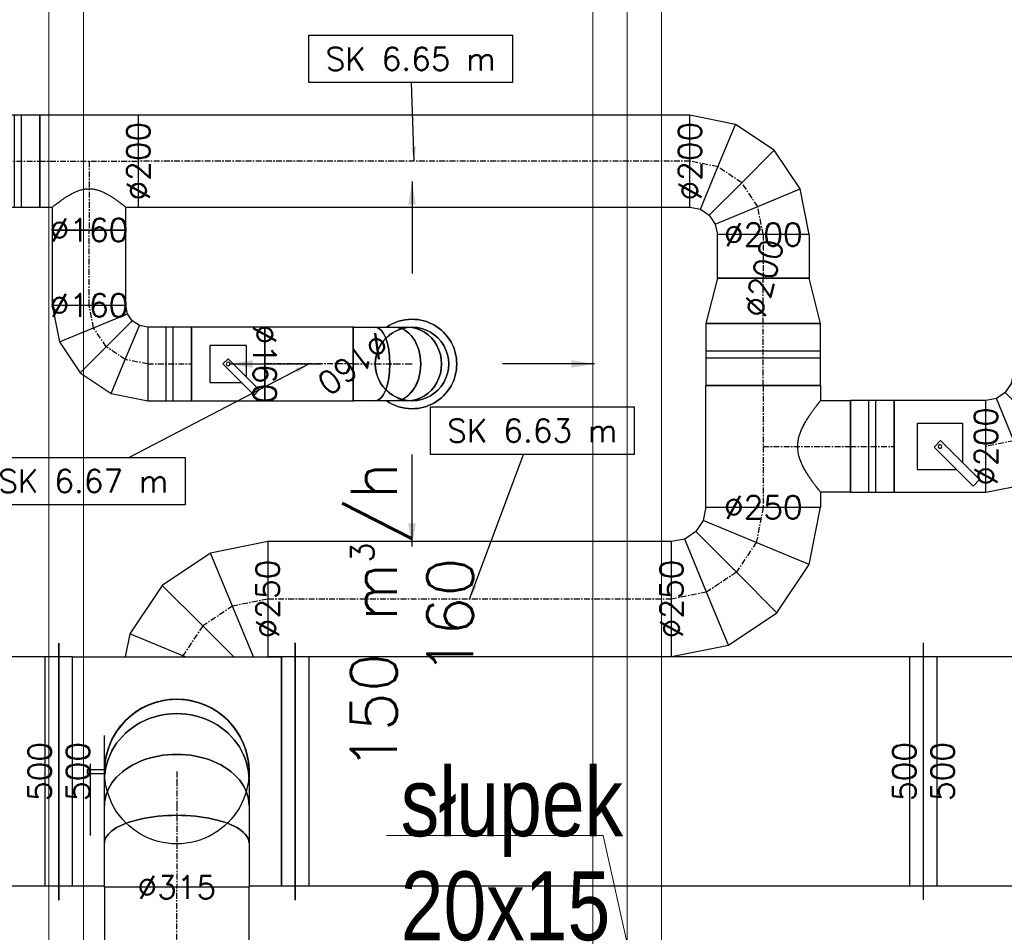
# Model space of a CAD drawing. Header units: millimetres. Extents: x -573548 to 674770, y -246895 to -89040.
# Tile 192 of 199: x 97838 to 99984, y -171123 to -169135. Entities that reach past the tile are written whole.
import ezdxf

# ---------------------------------------------------------------- set-up
doc = ezdxf.new("R2010")
doc.units = ezdxf.units.MM
doc.linetypes.add('Oś', pattern=[22.225, 12.7, -3.175, 3.175, -3.175])
for name, color, linetype, lineweight in [('A.05 RZUT PODDASZA_is$0$opisy inne_Nr_pióra__1', 8, 'Continuous', 9), ('A.05 RZUT PODDASZA_is$0$OSIE_Nr_pióra__1', 8, 'Continuous', 9), ('A.05 RZUT PODDASZA_is$0$wiezba_Nr_pióra__2', 8, 'Continuous', 9), ('FLUID-WYRZUTOWY', 7, 'Continuous', 30)]:
    doc.layers.add(name, color=color, linetype=linetype, lineweight=lineweight)
for name, color, linetype in [('FLUID-N2', 7, 'Continuous'), ('FLUID-N2-100-ARRGR', 7, 'Continuous'), ('FLUID-N2-50-DIM', 7, 'Continuous'), ('FLUID-N2-50-INF', 7, 'Continuous'), ('FLUID-N2-SYM', 7, 'Continuous'), ('FLUID-WYRZUTOWY-50-DIM', 7, 'Continuous'), ('FLUID-WYRZUTOWY-SYM', 7, 'Continuous')]:
    doc.layers.add(name, color=color, linetype=linetype)
doc.styles.add('A.05 RZUT PODDASZA_is$0$STYL_AUTOMATYCZNY_6', font='Arial.ttf', dxfattribs={"width": 0.7})
doc.styles.add('FDBES', font='simplex.shx')
doc.dimstyles.new('FDBES', dxfattribs={"dimscale": 50, "dimtxt": 4, "dimasz": 2.5, "dimexe": 0.8, "dimexo": 2, "dimgap": 1, "dimtad": 1, "dimdsep": 46, "dimtxsty": 'FDBES', "dimcen": 2.5, "dimclrd": 4, "dimclre": 5, "dimadec": 0, "dimazin": 0, "dimtfac": 1, "dimtmove": 0, "dimatfit": 3, "dimfxl": 1, "dimarcsym": 0})

# ---------------------------------------------------------------- blocks, each defined once
blk = doc.blocks.new('A.05 RZUT PODDASZA_is')
at = {"layer": 'A.05 RZUT PODDASZA_is$0$opisy inne_Nr_pióra__1'}
blk.add_lwpolyline([(99132.4, -96237.9), (99060.4, -95911.9), (98587.8, -95911.9)], dxfattribs=at)
at = {"layer": 'A.05 RZUT PODDASZA_is$0$OSIE_Nr_pióra__1'}
for p, q in [((97852.3, -93185.2), (97852.3, -105475.2)), ((99112.4, -93185.2), (99112.4, -105475.2))]:
    blk.add_line(p, q, dxfattribs=at)
at = {"layer": 'A.05 RZUT PODDASZA_is$0$wiezba_Nr_pióra__2'}
for p, q in [((97927.3, -93185.2), (97927.3, -105475.2)), ((99037.4, -93185.2), (99037.4, -105475.2)), ((99187.4, -93185.2), (99187.4, -105475.2))]:
    blk.add_line(p, q, dxfattribs=at)
at = {"layer": 'A.05 RZUT PODDASZA_is$0$opisy inne_Nr_pióra__1', "insert": (98618.9, -95763.7), "char_height": 150, "attachment_point": 1, "line_spacing_factor": 0.906268, "style": 'A.05 RZUT PODDASZA_is$0$STYL_AUTOMATYCZNY_6'}
blk.add_mtext('\\A1;{\\pql;\\fArial|b0|i0|c238|p0;\\W0.800000;słupek\\P\\pql;\\fArial|b0|i0|c238|p0;\\W0.800000;20x15}', dxfattribs=at)
blk = doc.blocks.new('*U35992')
at = {"color": 0, "linetype": 'ByBlock', "lineweight": -2, "extrusion": (0, 0, -1)}
for major_axis, end_param in [((-97.5, 0), 3.141593), ((97.5, 0), 0.608483), ((-80, -55.7), 0.608495)]:
    blk.add_ellipse((0, 0), major_axis=major_axis, ratio=1, start_param=0, end_param=end_param, dxfattribs=at)
at = {"color": 0, "linetype": 'ByBlock', "lineweight": -2}
for major_axis, start_param, end_param in [((97.5, 0), 0, 3.141593), ((80, -55.7), 0, 0.608483), ((97.5, 0), 3.141593, 3.750088)]:
    blk.add_ellipse((0, 0), major_axis=major_axis, ratio=1, start_param=start_param, end_param=end_param, dxfattribs=at)
at = {"color": 5, "linetype": 'Continuous', "lineweight": -3, "extrusion": (0, 0, -1)}
for major_axis, start_param, end_param in [((-80, 0), 0, 3.141593), ((80, 0), 0, 3.139093), ((80, 0), 3.139093, 3.141593)]:
    blk.add_ellipse((0, 0), major_axis=major_axis, ratio=1, start_param=start_param, end_param=end_param, dxfattribs=at)
at = {"color": 5, "linetype": 'Continuous', "lineweight": -2}
blk.add_ellipse((0, 0), major_axis=(-80, 0), ratio=1, start_param=0, end_param=0.0025, dxfattribs=at)
blk = doc.blocks.new('*U36025')
at = {"color": 5, "linetype": 'Continuous', "lineweight": -2}
for p, q in [((-80, 150), (80, 150)), ((-107.5, -100), (-107.5, 100)), ((107.5, 100), (107.5, -100))]:
    blk.add_line(p, q, dxfattribs=at)
at = {"color": 0, "linetype": 'ByBlock', "lineweight": -2}
for p, q in [((-80, 100), (-80, 150)), ((80, 150), (80, 100)), ((-107.5, 100), (-80, 100)), ((80, 100), (107.5, 100)), ((107.5, -100), (-107.5, -100))]:
    blk.add_line(p, q, dxfattribs=at)
at = {"color": 5, "linetype": 'Continuous', "lineweight": -3}
blk.add_open_spline([(-80, 100), (-80, 100), (-79.9, 99.9), (-79.3, 99.5), (-78.9, 99.1), (-77.8, 98.3), (-77.2, 97.8), (-75.6, 96.5), (-74.6, 95.8), (-72.5, 94.1), (-71.4, 93.3), (-68.9, 91.3), (-67.5, 90.3), (-64.6, 88.2), (-63.1, 87.1), (-59.9, 84.8), (-58.3, 83.6), (-54.8, 81.3), (-53, 80), (-49.1, 77.5), (-47.1, 76.2), (-42.8, 73.7), (-40.6, 72.4), (-36.1, 70), (-33.7, 68.8), (-28.9, 66.6), (-26.4, 65.5), (-21.4, 63.6), (-18.8, 62.8), (-13.5, 61.5), (-10.8, 60.9), (-5.5, 60.2), (-2.7, 60), (2.7, 60), (5.5, 60.2), (10.8, 60.9), (13.5, 61.5), (18.8, 62.8), (21.4, 63.6), (26.4, 65.5), (28.9, 66.6), (33.7, 68.8), (36.1, 70), (40.6, 72.4), (42.8, 73.7), (47.1, 76.2), (49.1, 77.5), (53, 80), (54.8, 81.3), (58.3, 83.6), (59.9, 84.8), (63.1, 87.1), (64.6, 88.2), (67.5, 90.3), (68.9, 91.3), (71.4, 93.3), (72.5, 94.1), (74.6, 95.8), (75.6, 96.5), (77.2, 97.8), (77.8, 98.3), (78.9, 99.1), (79.3, 99.5), (79.9, 99.9), (80, 100), (80, 100)], degree=3, knots=[129.205964, 129.205964, 129.205964, 129.205964, 137.153774, 137.153774, 145.101584, 145.101584, 153.049394, 153.049394, 160.997204, 160.997204, 168.945014, 168.945014, 176.892823, 176.892823, 184.840633, 184.840633, 192.788443, 192.788443, 200.991379, 200.991379, 209.194314, 209.194314, 217.39725, 217.39725, 225.600186, 225.600186, 233.803121, 233.803121, 242.006057, 242.006057, 250.208993, 250.208993, 258.411928, 258.411928, 266.614864, 266.614864, 274.817799, 274.817799, 283.020735, 283.020735, 291.223671, 291.223671, 299.426606, 299.426606, 307.629542, 307.629542, 315.832477, 315.832477, 324.035413, 324.035413, 331.983223, 331.983223, 339.931033, 339.931033, 347.878843, 347.878843, 355.826653, 355.826653, 363.774463, 363.774463, 371.722272, 371.722272, 379.670082, 379.670082, 387.617892, 387.617892, 387.617892, 387.617892], dxfattribs=at)
at = {"layer": 'FLUID-N2-SYM', "linetype": 'Oś', "lineweight": -3}
for p, q in [((0, 0), (0, 150)), ((0, 150), (0, 150)), ((-107.5, 0), (107.5, 0)), ((107.4, 0), (107.5, 0))]:
    blk.add_line(p, q, dxfattribs=at)
blk = doc.blocks.new('*U36026')
at = {"color": 5, "linetype": 'Continuous', "lineweight": -2}
for p, q in [((-47.5, 100), (-47.5, 0)), ((47.5, 0), (47.5, 100)), ((-47.5, 0), (-47.5, -99.8)), ((47.5, -100), (47.5, 0)), ((-47.5, -99.8), (-47.5, -99.9)), ((-47.5, -99.9), (-47.5, -100))]:
    blk.add_line(p, q, dxfattribs=at)
at = {"color": 0, "linetype": 'ByBlock', "lineweight": -2}
for p, q in [((47.5, 100), (-47.5, 100)), ((-47.5, -100), (47.5, -100))]:
    blk.add_line(p, q, dxfattribs=at)
at = {"color": 5, "linetype": 'Continuous', "lineweight": -3}
for p, q in [((-7.5, -100), (-7.5, 100)), ((7.5, -100), (7.5, 100))]:
    blk.add_line(p, q, dxfattribs=at)
at = {"layer": 'FLUID-N2-SYM', "linetype": 'Oś', "lineweight": -3}
blk.add_line((-47.5, 0), (47.5, 0), dxfattribs=at)
blk = doc.blocks.new('*U36027')
at = {"color": 5, "linetype": 'Continuous', "lineweight": -2}
for p, q in [((-601, 0), (-601, 100)), ((601, 100), (601, 0)), ((-601, -100), (-601, 0)), ((601, 0), (601, -100))]:
    blk.add_line(p, q, dxfattribs=at)
at = {"color": 0, "linetype": 'ByBlock', "lineweight": -2}
for p, q in [((-601, 100), (601, 100)), ((601, -100), (-601, -100))]:
    blk.add_line(p, q, dxfattribs=at)
at = {"layer": 'FLUID-N2-SYM', "linetype": 'Oś', "lineweight": -3}
for p, q in [((-601, 0), (601, 0)), ((-601, 0), (-600.9, 0)), ((600.9, 0), (601, 0))]:
    blk.add_line(p, q, dxfattribs=at)
blk = doc.blocks.new('*U36028')
at = {"color": 0, "linetype": 'ByBlock', "lineweight": -2}
for p, q in [((24.4, 88.2), (-43.1, 43.1)), ((104, 104), (24.4, 88.2)), ((-43.1, 43.1), (-88.2, -24.4)), ((-88.2, -24.4), (-104, -104)), ((70.1, -70.1), (85.6, -59.7)), ((85.6, -59.7), (104, -56)), ((56, -104), (59.7, -85.6)), ((59.7, -85.6), (70.1, -70.1))]:
    blk.add_line(p, q, dxfattribs=at)
at = {"color": 5, "linetype": 'Continuous', "lineweight": -3}
for p, q in [((24.4, 88.2), (55, 14.3)), ((-43.1, 43.1), (13.5, -13.5)), ((55, 14.3), (85.6, -59.7)), ((13.5, -13.5), (70.1, -70.1)), ((-88.2, -24.4), (-14.3, -55)), ((-14.3, -55), (59.7, -85.6))]:
    blk.add_line(p, q, dxfattribs=at)
at = {"color": 5, "linetype": 'Continuous', "lineweight": -2}
for p, q in [((104, 104), (104, 24)), ((104, 24), (104, -56)), ((-24, -104), (-104, -104)), ((56, -104), (-24, -104))]:
    blk.add_line(p, q, dxfattribs=at)
at = {"layer": 'FLUID-N2-SYM', "linetype": 'Oś', "lineweight": -3}
for p, q in [((55, 14.3), (104, 24)), ((104, 24), (104, 24)), ((13.5, -13.5), (55, 14.3)), ((-14.3, -55), (13.5, -13.5)), ((-24, -104), (-14.3, -55))]:
    blk.add_line(p, q, dxfattribs=at)
blk = doc.blocks.new('*U36029')
at = {"color": 5, "linetype": 'Continuous', "lineweight": -2}
for p, q in [((-82, 80), (-82, 0)), ((82, 0), (82, 80)), ((-82, 0), (-82, -80)), ((82, -80), (82, 0))]:
    blk.add_line(p, q, dxfattribs=at)
at = {"color": 0, "linetype": 'ByBlock', "lineweight": -2}
for p, q in [((82, 80), (-82, 80)), ((-82, -80), (82, -80))]:
    blk.add_line(p, q, dxfattribs=at)
at = {"layer": 'FLUID-N2-SYM', "linetype": 'Oś', "lineweight": -3}
for p, q in [((-82, 0), (82, 0)), ((-82, 0), (-82, 0)), ((82, 0), (82, 0))]:
    blk.add_line(p, q, dxfattribs=at)
blk = doc.blocks.new('*U36030')
at = {"color": 5, "linetype": 'Continuous', "lineweight": -2}
for p, q in [((-80, 80), (-80, 0)), ((80, 0), (80, 80)), ((-80, 0), (-80, -80)), ((80, -80), (80, 0))]:
    blk.add_line(p, q, dxfattribs=at)
at = {"color": 0, "linetype": 'ByBlock', "lineweight": -2}
for p, q in [((80, 80), (-80, 80)), ((40, 40), (-40, 40)), ((-40, 40), (-40, -40)), ((40, -28.7), (40, 40)), ((-11.3, 0), (0, 11.3)), ((56.6, -67.9), (-11.3, 0)), ((0, 11.3), (67.9, -56.6)), ((-40, -40), (28.7, -40)), ((67.9, -56.6), (56.6, -67.9)), ((-80, -80), (80, -80))]:
    blk.add_line(p, q, dxfattribs=at)
for major_axis in [(4, 0), (4, 0), (-4, 0), (-4, 0)]:
    blk.add_ellipse((0, 0), major_axis=major_axis, ratio=1, start_param=0, end_param=3.141593, dxfattribs=at)
blk = doc.blocks.new('*U36031')
at = {"color": 5, "linetype": 'Continuous', "lineweight": -2}
for p, q in [((-47.5, 80), (-47.5, 0)), ((47.5, 0), (47.5, 80)), ((-47.5, 0), (-47.5, -80)), ((47.5, -80), (47.5, 0))]:
    blk.add_line(p, q, dxfattribs=at)
at = {"color": 0, "linetype": 'ByBlock', "lineweight": -2}
for p, q in [((47.5, 80), (-47.5, 80)), ((-47.5, -80), (47.5, -80))]:
    blk.add_line(p, q, dxfattribs=at)
at = {"color": 5, "linetype": 'Continuous', "lineweight": -3}
for p, q in [((-7.5, -80), (-7.5, 80)), ((7.5, -80), (7.5, 80))]:
    blk.add_line(p, q, dxfattribs=at)
at = {"layer": 'FLUID-N2-SYM', "linetype": 'Oś', "lineweight": -3}
blk.add_line((-47.5, 0), (47.5, 0), dxfattribs=at)
blk = doc.blocks.new('*U36032')
at = {"color": 5, "linetype": 'Continuous', "lineweight": -3, "extrusion": (1, -5.47382e-48, 1.83697e-16)}
for major_axis in [(0, 0, -80), (0, 0, 80)]:
    blk.add_ellipse((0, 0), major_axis=major_axis, ratio=1, start_param=0, end_param=3.141593, dxfattribs=at)
at = {"color": 5, "linetype": 'Continuous', "lineweight": -2, "extrusion": (-1, 5.47382e-48, -1.83697e-16)}
blk.add_ellipse((0, 0), major_axis=(0, 0, 80), ratio=1, start_param=0, end_param=3.141593, dxfattribs=at)
blk = doc.blocks.new('*U36033')
at = {"color": 0, "linetype": 'ByBlock', "lineweight": -2}
for p, q in [((0, 24, 80), (0, 14.3, 80)), ((0, 14.3, -80), (0, 24, -80)), ((0, 14.3, 80), (0, -13.5, 80)), ((0, -13.5, -80), (0, 14.3, -80)), ((0, -13.5, 80), (0, -55, 80)), ((0, -55, -80), (0, -13.5, -80)), ((0, -55, 80), (0, -104, 80)), ((0, -104, -80), (0, -55, -80))]:
    blk.add_line(p, q, dxfattribs=at)
at = {"color": 5, "linetype": 'Continuous', "lineweight": -2}
for p, q in [((0, -104), (0, -104, -80)), ((0, -104, 80), (0, -104))]:
    blk.add_line(p, q, dxfattribs=at)
at = {"color": 5, "linetype": 'Continuous', "lineweight": -2, "extrusion": (-1, 1.11022e-16, -1.83697e-16)}
blk.add_ellipse((0, 24), major_axis=(0, 0, 80), ratio=1, start_param=0, end_param=3.141593, dxfattribs=at)
at = {"color": 5, "linetype": 'Continuous', "lineweight": -3, "extrusion": (-1, -1.83697e-16, -1.83697e-16)}
for centre, major_axis, ratio, start_param, end_param in [((0, 14.3), (0, 0, 80), 0.92388, 0, 3.141593), ((0, -13.5), (0, 0, 80), 0.707107, 0, 1.570796), ((0, -13.5), (0, 0, -80), 0.707107, 4.712389, 6.283185), ((0, -55), (0, 0, 80), 0.382683, 0, 1.570796), ((0, -55), (0, 0, -80), 0.382683, 4.712389, 6.283185)]:
    blk.add_ellipse(centre, major_axis=major_axis, ratio=ratio, start_param=start_param, end_param=end_param, dxfattribs=at)
at = {"color": 5, "linetype": 'Continuous', "lineweight": -3, "extrusion": (1, 1.83697e-16, 1.83697e-16)}
for centre, major_axis, ratio, start_param, end_param in [((0, 14.3), (0, 0, -80), 0.92388, 0, 3.141593), ((0, -13.5), (0, 0, -80), 0.707107, 0, 1.570796), ((0, -13.5), (0, 0, -80), 0.707107, 1.570796, 3.141593), ((0, -55), (0, 0, 80), 0.382683, 4.712389, 6.283185), ((0, -55), (0, 0, -80), 0.382683, 0, 1.570796)]:
    blk.add_ellipse(centre, major_axis=major_axis, ratio=ratio, start_param=start_param, end_param=end_param, dxfattribs=at)
at = {"layer": 'FLUID-N2-SYM', "linetype": 'Oś', "lineweight": -3}
for p, q in [((0, 14.3), (0, 24)), ((0, -13.5), (0, 14.3)), ((0, -55), (0, -13.5)), ((0, -104), (0, -55)), ((0, -104), (0, -103.8))]:
    blk.add_line(p, q, dxfattribs=at)
blk = doc.blocks.new('*U36034')
at = {"color": 5, "linetype": 'Continuous', "lineweight": -2}
for p, q in [((-96.5, 0, -80), (-96.5, 0, 80)), ((96.5, 0, 80), (96.5, 0, -80))]:
    blk.add_line(p, q, dxfattribs=at)
at = {"color": 0, "linetype": 'ByBlock', "lineweight": -2}
for p, q in [((96.5, 0, -80), (-96.5, 0, -80)), ((-96.5, 0, 80), (96.5, 0, 80))]:
    blk.add_line(p, q, dxfattribs=at)
at = {"layer": 'FLUID-N2-SYM', "linetype": 'Oś', "lineweight": -3}
for q in [(96.5, 0), (-96.3, 0)]:
    blk.add_line((-96.5, 0), q, dxfattribs=at)
blk = doc.blocks.new('*U36069')
at = {"color": 0, "linetype": 'ByBlock', "lineweight": -2}
for p, q in [((30.5, 110.2), (130, 130)), ((-53.8, 53.8), (30.5, 110.2)), ((-110.2, -30.5), (-53.8, 53.8)), ((-130, -130), (-110.2, -30.5)), ((107, -74.6), (87.6, -87.6)), ((130, -70), (107, -74.6)), ((74.6, -107), (70, -130)), ((87.6, -87.6), (74.6, -107))]:
    blk.add_line(p, q, dxfattribs=at)
at = {"color": 5, "linetype": 'Continuous', "lineweight": -2}
for p, q in [((130, 30), (130, 130)), ((130, -70), (130, 30)), ((-130, -130), (-30, -130)), ((-30, -130), (70, -130))]:
    blk.add_line(p, q, dxfattribs=at)
at = {"color": 5, "linetype": 'Continuous', "lineweight": -3}
for p, q in [((68.8, 17.8), (30.5, 110.2)), ((16.9, -16.9), (-53.8, 53.8)), ((107, -74.6), (68.8, 17.8)), ((87.6, -87.6), (16.9, -16.9)), ((-17.8, -68.8), (-110.2, -30.5)), ((74.6, -107), (-17.8, -68.8))]:
    blk.add_line(p, q, dxfattribs=at)
at = {"layer": 'FLUID-N2-SYM', "linetype": 'Oś', "lineweight": -3}
for p, q in [((68.8, 17.8), (130, 30)), ((129.9, 30), (130, 30)), ((16.9, -16.9), (68.8, 17.8)), ((-17.8, -68.8), (16.9, -16.9)), ((-30, -130), (-17.8, -68.8))]:
    blk.add_line(p, q, dxfattribs=at)
blk = doc.blocks.new('*U36673')
at = {"color": 5, "linetype": 'Continuous', "lineweight": -2}
for p, q in [((100, 190), (-100, 190)), ((-132.5, 125), (-132.5, -125)), ((132.5, -125), (132.5, 125))]:
    blk.add_line(p, q, dxfattribs=at)
at = {"color": 0, "linetype": 'ByBlock', "lineweight": -2}
for p, q in [((-100, 125), (-100, 190)), ((100, 190), (100, 125)), ((-132.5, 125), (-100, 125)), ((100, 125), (132.5, 125)), ((132.5, -125), (-132.5, -125))]:
    blk.add_line(p, q, dxfattribs=at)
at = {"color": 5, "linetype": 'Continuous', "lineweight": -3}
for points, knots in [([(0, 75), (-3.4, 75), (-6.8, 75.2), (-13.6, 76.1), (-16.9, 76.8), (-23.5, 78.5), (-26.7, 79.6), (-33, 81.9), (-36.1, 83.2), (-42.1, 86), (-45.1, 87.5), (-50.8, 90.5), (-53.5, 92.1), (-58.8, 95.3), (-61.4, 96.9), (-66.2, 100), (-68.5, 101.6), (-72.8, 104.5), (-74.9, 106), (-78.9, 108.8), (-80.8, 110.2), (-84.4, 112.9), (-86.1, 114.2), (-89.2, 116.6), (-90.7, 117.7), (-93.3, 119.7), (-94.5, 120.6), (-96.5, 122.2), (-97.3, 122.9), (-98.7, 123.9), (-99.2, 124.3), (-99.8, 124.9), (-100, 125), (-100, 125)], [0, 0, 0, 0, 10.25367, 10.25367, 20.507339, 20.507339, 30.761009, 30.761009, 41.014678, 41.014678, 51.268348, 51.268348, 61.522017, 61.522017, 71.775687, 71.775687, 82.029356, 82.029356, 91.964118, 91.964118, 101.898881, 101.898881, 111.833643, 111.833643, 121.768406, 121.768406, 131.703168, 131.703168, 141.63793, 141.63793, 151.572693, 151.572693, 161.507455, 161.507455, 161.507455, 161.507455]), ([(100, 125), (100, 125), (99.8, 124.9), (99.2, 124.3), (98.7, 123.9), (97.3, 122.9), (96.5, 122.2), (94.5, 120.6), (93.3, 119.7), (90.7, 117.7), (89.2, 116.6), (86.1, 114.2), (84.4, 112.9), (80.8, 110.2), (78.9, 108.8), (74.9, 106), (72.8, 104.5), (68.5, 101.6), (66.2, 100), (61.4, 96.9), (58.8, 95.3), (53.5, 92.1), (50.8, 90.5), (45.1, 87.5), (42.1, 86), (36.1, 83.2), (33, 81.9), (26.7, 79.6), (23.5, 78.5), (16.9, 76.8), (13.6, 76.1), (6.8, 75.2), (3.4, 75), (0, 75)], [484.522365, 484.522365, 484.522365, 484.522365, 494.457128, 494.457128, 504.39189, 504.39189, 514.326652, 514.326652, 524.261415, 524.261415, 534.196177, 534.196177, 544.130939, 544.130939, 554.065702, 554.065702, 564.000464, 564.000464, 574.254134, 574.254134, 584.507803, 584.507803, 594.761473, 594.761473, 605.015142, 605.015142, 615.268812, 615.268812, 625.522481, 625.522481, 635.776151, 635.776151, 646.02982, 646.02982, 646.02982, 646.02982])]:
    blk.add_open_spline(points, degree=3, knots=knots, dxfattribs=at)
at = {"layer": 'FLUID-N2-SYM', "linetype": 'Oś', "lineweight": -3}
for p, q in [((0, 0), (0, 190)), ((-132.5, 0), (132.5, 0))]:
    blk.add_line(p, q, dxfattribs=at)
blk = doc.blocks.new('*U36071')
at = {"color": 5, "linetype": 'Continuous', "lineweight": -2}
for p, q in [((-100, 100), (-100, 0)), ((100, 0), (100, 100)), ((-100, 0), (-100, -100)), ((100, -100), (100, 0))]:
    blk.add_line(p, q, dxfattribs=at)
at = {"color": 0, "linetype": 'ByBlock', "lineweight": -2}
for p, q in [((100, 100), (-100, 100)), ((50, 50), (-50, 50)), ((-50, 50), (-50, -50)), ((50, -35.9), (50, 50)), ((-12.7, -1.4), (1.4, 12.7)), ((1.4, 12.7), (86.3, -72.1)), ((72.1, -86.3), (-12.7, -1.4)), ((-50, -50), (35.9, -50)), ((86.3, -72.1), (72.1, -86.3)), ((-100, -100), (100, -100))]:
    blk.add_line(p, q, dxfattribs=at)
for major_axis in [(4, 0), (4, 0), (-4, 0), (-4, 0)]:
    blk.add_ellipse((0, 0), major_axis=major_axis, ratio=1, start_param=0, end_param=3.141593, dxfattribs=at)
blk = doc.blocks.new('*U36072')
at = {"color": 5, "linetype": 'Continuous', "lineweight": -2}
for p, q in [((-47.5, 100), (-47.5, 0)), ((47.5, 0), (47.5, 100)), ((-47.5, 0), (-47.5, -100)), ((47.5, -100), (47.5, 0))]:
    blk.add_line(p, q, dxfattribs=at)
at = {"color": 0, "linetype": 'ByBlock', "lineweight": -2}
for p, q in [((47.5, 100), (-47.5, 100)), ((-47.5, -100), (47.5, -100))]:
    blk.add_line(p, q, dxfattribs=at)
at = {"color": 5, "linetype": 'Continuous', "lineweight": -3}
for p, q in [((-7.5, -100), (-7.5, 100)), ((7.5, -100), (7.5, 100))]:
    blk.add_line(p, q, dxfattribs=at)
at = {"layer": 'FLUID-N2-SYM', "linetype": 'Oś', "lineweight": -3}
blk.add_line((-47.5, 0), (47.5, 0), dxfattribs=at)
blk = doc.blocks.new('*U36073')
at = {"color": 0, "linetype": 'ByBlock', "lineweight": -2}
for p, q in [((130, 130), (30.5, 110.2)), ((30.5, 110.2), (-53.8, 53.8)), ((-53.8, 53.8), (-110.2, -30.5)), ((-110.2, -30.5), (-130, -130)), ((87.6, -87.6), (107, -74.6)), ((107, -74.6), (130, -70)), ((70, -130), (74.6, -107)), ((74.6, -107), (87.6, -87.6))]:
    blk.add_line(p, q, dxfattribs=at)
at = {"color": 5, "linetype": 'Continuous', "lineweight": -2}
for p, q in [((130, 130), (130, 30)), ((130, 30), (130, -70)), ((-30, -130), (-130, -130)), ((70, -130), (-30, -130))]:
    blk.add_line(p, q, dxfattribs=at)
at = {"color": 5, "linetype": 'Continuous', "lineweight": -3}
for p, q in [((30.5, 110.2), (68.8, 17.8)), ((-53.8, 53.8), (16.9, -16.9)), ((68.8, 17.8), (107, -74.6)), ((16.9, -16.9), (87.6, -87.6)), ((-110.2, -30.5), (-17.8, -68.8)), ((-17.8, -68.8), (74.6, -107))]:
    blk.add_line(p, q, dxfattribs=at)
at = {"layer": 'FLUID-N2-SYM', "linetype": 'Oś', "lineweight": -3}
for p, q in [((68.8, 17.8), (130, 30)), ((16.9, -16.9), (68.8, 17.8)), ((-17.8, -68.8), (16.9, -16.9)), ((-30, -130), (-17.8, -68.8))]:
    blk.add_line(p, q, dxfattribs=at)
blk = doc.blocks.new('*U36086')
at = {"color": 5, "linetype": 'Continuous', "lineweight": -2}
for p, q in [((-49.5, 0, -125), (-49.5, 0, 125)), ((49.5, 0, 100), (49.5, 0, -100))]:
    blk.add_line(p, q, dxfattribs=at)
at = {"color": 0, "linetype": 'ByBlock', "lineweight": -2}
for p, q in [((49.5, 0, -100), (-49.5, 0, -125)), ((-49.5, 0, 125), (49.5, 0, 100))]:
    blk.add_line(p, q, dxfattribs=at)
at = {"layer": 'FLUID-N2-SYM', "linetype": 'Oś', "lineweight": -3}
blk.add_line((-49.5, 0), (49.5, 0), dxfattribs=at)
blk = doc.blocks.new('*U36087')
at = {"color": 5, "linetype": 'Continuous', "lineweight": -2}
for p, q in [((-67.5, 0, -125), (-67.5, 0, 125)), ((67.5, 0, 125), (67.5, 0, -125))]:
    blk.add_line(p, q, dxfattribs=at)
at = {"color": 0, "linetype": 'ByBlock', "lineweight": -2}
for p, q in [((67.5, 0, -125), (-67.5, 0, -125)), ((-67.5, 0, 125), (67.5, 0, 125))]:
    blk.add_line(p, q, dxfattribs=at)
at = {"color": 5, "linetype": 'Continuous', "lineweight": -3}
for p, q in [((-7.5, 0, 125), (-7.5, 0, -125)), ((7.5, 0, 125), (7.5, 0, -125))]:
    blk.add_line(p, q, dxfattribs=at)
at = {"layer": 'FLUID-N2-SYM', "linetype": 'Oś', "lineweight": -3}
blk.add_line((-67.5, 0), (67.5, 0), dxfattribs=at)
blk = doc.blocks.new('*U36088')
at = {"color": 0, "linetype": 'ByBlock', "lineweight": -2}
for p, q in [((47.5, 0, -100), (-47.5, 0, -100)), ((-47.5, 0, 100), (47.5, 0, 100))]:
    blk.add_line(p, q, dxfattribs=at)
at = {"color": 5, "linetype": 'Continuous', "lineweight": -2}
for p, q in [((47.5, 0, -100), (47.5, 0, 100)), ((-47.5, 0, 100), (-47.5, 0, -100))]:
    blk.add_line(p, q, dxfattribs=at)
at = {"layer": 'FLUID-N2-SYM', "linetype": 'Oś', "lineweight": -3}
blk.add_line((-47.5, 0), (47.5, 0), dxfattribs=at)
blk = doc.blocks.new('*U38246')
at = {"color": 0, "linetype": 'ByBlock', "lineweight": -2}
for p, q in [((162.5, 162.5), (38.1, 137.8)), ((38.1, 137.8), (-67.3, 67.3)), ((-67.3, 67.3), (-137.8, -38.1)), ((-137.8, -38.1), (-162.5, -162.5)), ((109.5, -109.5), (133.8, -93.2)), ((133.8, -93.2), (162.5, -87.5)), ((93.2, -133.8), (109.5, -109.5)), ((87.5, -162.5), (93.2, -133.8))]:
    blk.add_line(p, q, dxfattribs=at)
at = {"color": 5, "linetype": 'Continuous', "lineweight": -2}
for p, q in [((162.5, 162.5), (162.5, 37.5)), ((162.5, 37.5), (162.5, -87.5)), ((-37.5, -162.5), (-162.5, -162.5)), ((87.5, -162.5), (-37.5, -162.5))]:
    blk.add_line(p, q, dxfattribs=at)
at = {"color": 5, "linetype": 'Continuous', "lineweight": -3}
for p, q in [((38.1, 137.8), (86, 22.3)), ((-67.3, 67.3), (21.1, -21.1)), ((86, 22.3), (133.8, -93.2)), ((21.1, -21.1), (109.5, -109.5)), ((-137.8, -38.1), (-22.3, -86)), ((-22.3, -86), (93.2, -133.8))]:
    blk.add_line(p, q, dxfattribs=at)
at = {"layer": 'FLUID-N2-SYM', "linetype": 'Oś', "lineweight": -3}
for p, q in [((21.1, -21.1), (86, 22.3)), ((86, 22.3), (162.5, 37.5)), ((-22.3, -86), (21.1, -21.1)), ((-37.5, -162.5), (-22.3, -86))]:
    blk.add_line(p, q, dxfattribs=at)
blk = doc.blocks.new('*U38244')
at = {"color": 5, "linetype": 'Continuous', "lineweight": -2}
for p, q in [((-440, 0), (-440, 125)), ((440, 125), (440, 0)), ((-440, -125), (-440, 0)), ((440, 0), (440, -125))]:
    blk.add_line(p, q, dxfattribs=at)
at = {"color": 0, "linetype": 'ByBlock', "lineweight": -2}
for p, q in [((-440, 125), (440, 125)), ((440, -125), (-440, -125))]:
    blk.add_line(p, q, dxfattribs=at)
at = {"layer": 'FLUID-N2-SYM', "linetype": 'Oś', "lineweight": -3}
blk.add_line((-440, 0), (440, 0), dxfattribs=at)
blk = doc.blocks.new('*U38243')
at = {"color": 0, "linetype": 'ByBlock', "lineweight": -2}
for p, q in [((-67.3, 67.3), (38.1, 137.8)), ((38.1, 137.8), (88.5, 147.8)), ((-137.8, -38.1), (-67.3, 67.3)), ((-162.5, -162.5), (-137.8, -38.1)), ((87.8, -161), (87.5, -162.5))]:
    blk.add_line(p, q, dxfattribs=at)
at = {"color": 5, "linetype": 'Continuous', "lineweight": -3}
for p, q in [((86, 22.3), (38.1, 137.8)), ((21.1, -21.1), (-67.3, 67.3)), ((88.5, 16.3), (86, 22.3)), ((88.5, -88.5), (21.1, -21.1)), ((-22.3, -86), (-137.8, -38.1)), ((88.5, -131.8), (-22.3, -86))]:
    blk.add_line(p, q, dxfattribs=at)
at = {"color": 5, "linetype": 'Continuous', "lineweight": -2}
for p, q in [((-162.5, -162.5), (-37.5, -162.5)), ((-37.5, -162.5), (87.5, -162.5))]:
    blk.add_line(p, q, dxfattribs=at)
at = {"layer": 'FLUID-N2-SYM', "linetype": 'Oś', "lineweight": -3}
for p, q in [((21.1, -21.1), (86, 22.3)), ((86, 22.3), (88.5, 22.8)), ((-22.3, -86), (21.1, -21.1)), ((-37.5, -162.5), (-22.3, -86))]:
    blk.add_line(p, q, dxfattribs=at)
blk = doc.blocks.new('*U59667')
at = {"color": 220, "linetype": 'Continuous', "lineweight": -2}
for p, q in [((-684.5, -280), (-684.5, 280)), ((684.5, -280), (684.5, 280))]:
    blk.add_line(p, q, dxfattribs=at)
at = {"color": 0, "linetype": 'ByBlock', "lineweight": -2}
for p, q in [((-684.5, 250), (684.5, 250)), ((-684.5, -250), (684.5, -250))]:
    blk.add_line(p, q, dxfattribs=at)
at = {"color": 220, "linetype": 'Continuous', "lineweight": -3}
for p, q in [((-654.5, -250), (-654.5, 250)), ((654.5, -250), (654.5, 250))]:
    blk.add_line(p, q, dxfattribs=at)
blk = doc.blocks.new('*U52470')
at = {"color": 220, "linetype": 'Continuous', "lineweight": -2}
for p, q in [((-750, -280), (-750, 280)), ((750, -280), (750, 280))]:
    blk.add_line(p, q, dxfattribs=at)
at = {"color": 0, "linetype": 'ByBlock', "lineweight": -2}
for p, q in [((-750, 250), (750, 250)), ((-750, -250), (750, -250))]:
    blk.add_line(p, q, dxfattribs=at)
at = {"color": 220, "linetype": 'Continuous', "lineweight": -3}
for p, q in [((-720, -250), (-720, 250)), ((720, -250), (720, 250))]:
    blk.add_line(p, q, dxfattribs=at)
blk = doc.blocks.new('*U60447')
at = {"color": 220, "linetype": 'Continuous', "lineweight": -2}
for p, q in [((-257.5, 0, -250), (-257.5, 0, 250)), ((-257.5, 0, 250), (-257.5, 0, 280)), ((257.5, 0, -250), (257.5, 0, 250)), ((257.5, 0, 250), (257.5, 0, 280)), ((-257.5, 0, -280), (-257.5, 0, -250)), ((257.5, 0, -280), (257.5, 0, -250))]:
    blk.add_line(p, q, dxfattribs=at)
at = {"color": 0, "linetype": 'ByBlock', "lineweight": -2}
for p, q in [((-257.5, 0, 250), (-227.5, 0, 250)), ((-227.5, 0, 250), (-157, 0, 250)), ((158, 0, 250), (227.5, 0, 250)), ((227.5, 0, 250), (257.5, 0, 250)), ((-257.5, 0, -250), (-227.5, 0, -250)), ((227.5, 0, -250), (-227.5, 0, -250)), ((227.5, 0, -250), (257.5, 0, -250))]:
    blk.add_line(p, q, dxfattribs=at)
at = {"color": 220, "linetype": 'Continuous', "lineweight": -3}
for p, q in [((-227.5, 0, -250), (-227.5, 0, 250)), ((-227.5, 0, 250), (-227.5, 0, -250)), ((227.5, 0, 250), (227.5, 0, -250)), ((227.5, 0, 250), (227.5, 0, -250))]:
    blk.add_line(p, q, dxfattribs=at)
at = {"color": 220, "linetype": 'Continuous', "lineweight": -3, "extrusion": (-5.66554e-16, 1, -8.02452e-08)}
for major_axis, start_param, end_param in [((157.5, 0, 0.3), 0, 0.000066), ((157.5, 0, 0.3), 0.000066, 0.00209), ((157.5, 0), 0, 3.139645)]:
    blk.add_ellipse((0.5, 0, 0), major_axis=major_axis, ratio=1, start_param=start_param, end_param=end_param, dxfattribs=at)
at = {"color": 220, "linetype": 'Continuous', "lineweight": -2, "extrusion": (5.66554e-16, -1, 8.02452e-08)}
for major_axis, start_param, end_param in [((157.5, 0), 0, 0.002024), ((-157.5, 0, -0.3), 0, 0.00015), ((-157.5, 0, -0.3), 0.00015, 3.139795)]:
    blk.add_ellipse((0.5, 0, 0), major_axis=major_axis, ratio=1, start_param=start_param, end_param=end_param, dxfattribs=at)
blk = doc.blocks.new('*U59681')
at = {"color": 0, "linetype": 'ByBlock', "lineweight": -2}
for p, q in [((0, -78.8, 157.5), (0, 78.8, 157.5)), ((0, 16.8, 189), (0, -116.8, 189)), ((0, 4, 195.3), (0, 0, 195.3)), ((0, 4, 157.4), (0, 4, 195.3)), ((0, 0, 195.3), (0, -4, 195.3)), ((0, -4, 195.3), (0, -4, 157.5)), ((0, -116.8, 189), (0, -139.1, 189))]:
    blk.add_line(p, q, dxfattribs=at)
at = {"color": 220, "linetype": 'Continuous', "lineweight": -3, "extrusion": (-1, 3.01899e-47, -3.06162e-16)}
for major_axis in [(0, 0, 157.5), (0, 0, -157.5)]:
    blk.add_ellipse((0, 0), major_axis=major_axis, ratio=1, start_param=0, end_param=3.141593, dxfattribs=at)
at = {"color": 220, "linetype": 'Continuous', "lineweight": -2, "extrusion": (1, -1.35785e-28, 3.06162e-16)}
blk.add_ellipse((0, 0), major_axis=(0, 0, -157.5), ratio=1, start_param=0, end_param=3.141593, dxfattribs=at)
blk = doc.blocks.new('*U60446')
at = {"color": 0, "linetype": 'ByBlock', "lineweight": -2}
for p, q in [((-47.2, 0, -157.5), (-28.1, 0, -157.5)), ((26.6, 0, 157.5), (-28.1, 0, 157.5)), ((-28.1, 0, -157.5), (26.6, 0, -157.5)), ((108.3, 0, 157.5), (26.6, 0, 157.5)), ((26.6, 0, -157.5), (108.3, 0, -157.5)), ((204.8, 0, 157.5), (108.3, 0, 157.5)), ((108.3, 0, -157.5), (204.8, 0, -157.5)), ((-28.1, 0, 157.5), (-47.2, 0, 157.5))]:
    blk.add_line(p, q, dxfattribs=at)
at = {"color": 220, "linetype": 'Continuous', "lineweight": -2}
blk.add_line((204.8, 0, -157.5), (204.8, 0, 157.5), dxfattribs=at)
at = {"color": 220, "linetype": 'Continuous', "lineweight": -2, "extrusion": (2.44929e-16, 1, 3.06162e-16)}
blk.add_ellipse((-47.2, 0), major_axis=(0, 0, -157.5), ratio=1, start_param=0, end_param=3.141593, dxfattribs=at)
at = {"color": 220, "linetype": 'Continuous', "lineweight": -3, "extrusion": (7.4988e-32, -1, -3.06162e-16)}
for centre, ratio in [((-28.1, 0), 0.92388), ((26.6, 0), 0.707107), ((108.3, 0), 0.382683)]:
    blk.add_ellipse(centre, major_axis=(0, 0, 157.5), ratio=ratio, start_param=0, end_param=3.141593, dxfattribs=at)
at = {"color": 220, "linetype": 'Continuous', "lineweight": -3, "extrusion": (-7.4988e-32, 1, 3.06162e-16)}
for centre, ratio in [((-28.1, 0), 0.92388), ((26.6, 0), 0.707107), ((108.3, 0), 0.382683)]:
    blk.add_ellipse(centre, major_axis=(0, 0, -157.5), ratio=ratio, start_param=0, end_param=3.141593, dxfattribs=at)
at = {"layer": 'FLUID-WYRZUTOWY-SYM', "linetype": 'Oś', "lineweight": -3}
for p, q in [((-47.2, 0), (-28.1, 0)), ((-28.1, 0), (26.6, 0)), ((26.6, 0), (108.3, 0)), ((108.3, 0), (204.8, 0)), ((204.7, 0), (204.8, 0))]:
    blk.add_line(p, q, dxfattribs=at)
blk = doc.blocks.new('*U60424')
at = {"color": 220, "linetype": 'Continuous', "lineweight": -2}
for p, q in [((-357, 0, -157.5), (-357, 0, 157.5)), ((357, 0, 157.5), (357, 0, -157.5))]:
    blk.add_line(p, q, dxfattribs=at)
at = {"color": 0, "linetype": 'ByBlock', "lineweight": -2}
for p, q in [((357, 0, -157.5), (-357, 0, -157.5)), ((-357, 0, 157.5), (357, 0, 157.5))]:
    blk.add_line(p, q, dxfattribs=at)
at = {"layer": 'FLUID-WYRZUTOWY-SYM', "linetype": 'Oś', "lineweight": -3}
for p in [(-357, 0), (357, 0)]:
    blk.add_line(p, (357, 0), dxfattribs=at)
blk = doc.blocks.new('*U59677')
at = {"color": 220, "linetype": 'Continuous', "lineweight": -3, "extrusion": (-1, -8.02452e-08, 1.83697e-16)}
for major_axis in [(0, 0, 157.5), (0, 0, -157.5)]:
    blk.add_ellipse((0, 0), major_axis=major_axis, ratio=1, start_param=0, end_param=3.141593, dxfattribs=at)
blk = doc.blocks.new('*U59676')
at = {"color": 220, "linetype": 'Continuous', "lineweight": -2}
for p, q in [((-750, -280), (-750, 280)), ((750, -280), (750, 280))]:
    blk.add_line(p, q, dxfattribs=at)
at = {"color": 0, "linetype": 'ByBlock', "lineweight": -2}
for p, q in [((-750, 250), (750, 250)), ((-750, -250), (750, -250))]:
    blk.add_line(p, q, dxfattribs=at)
at = {"color": 220, "linetype": 'Continuous', "lineweight": -3}
for p, q in [((-720, -250), (-720, 250)), ((720, -250), (720, 250))]:
    blk.add_line(p, q, dxfattribs=at)
blk = doc.blocks.new('*U13492')
at = {"color": 5}
blk.add_leader([(-200, 0), (0, 0)], dimstyle='FDBES', override={"dimscale": 20, "dimclrd": 5}, dxfattribs=at)
blk = doc.blocks.new('*U13493')
at = {"color": 5}
blk.add_leader([(200, 0), (0, 0)], dimstyle='FDBES', override={"dimscale": 20, "dimclrd": 5}, dxfattribs=at)
blk = doc.blocks.new('*U13494')
at = {"color": 5}
blk.add_leader([(0, -200), (0, 0)], dimstyle='FDBES', override={"dimscale": 20, "dimclrd": 5}, dxfattribs=at)
blk = doc.blocks.new('*U13495')
at = {"color": 5}
blk.add_leader([(0, 200), (0, 0)], dimstyle='FDBES', override={"dimscale": 20, "dimclrd": 5}, dxfattribs=at)
blk = doc.blocks.new('*U58787')
at = {"lineweight": -2}
blk.add_lwpolyline([(-713.8, -203.5), (-270, -203.5), (-270, -306.8), (-713.8, -306.8)], close=True, dxfattribs=at)
at = {"insert": (-491.9, -255.2), "char_height": 50, "attachment_point": 5, "line_spacing_factor": 1.1, "style": 'FDBES'}
blk.add_mtext('SK 6.67 m', dxfattribs=at)
blk.add_leader([(0, 0), (-392.3, -203.5)], dimstyle='FDBES', override={"dimscale": 12.5, "dimclrd": 256, "dimclre": 256})
blk = doc.blocks.new('*U58788')
at = {"lineweight": -2}
blk.add_lwpolyline([(-229.4, 274.6), (214.4, 274.6), (214.4, 171.2), (-229.4, 171.2)], close=True, dxfattribs=at)
at = {"insert": (-7.5, 222.9), "char_height": 50, "attachment_point": 5, "line_spacing_factor": 1.1, "style": 'FDBES'}
blk.add_mtext('SK 6.65 m', dxfattribs=at)
blk.add_leader([(0, 0), (-5.8, 171.2)], dimstyle='FDBES', override={"dimscale": 12.5, "dimclrd": 256, "dimclre": 256})
blk = doc.blocks.new('*U58797')
at = {"lineweight": -2}
blk.add_lwpolyline([(-85.3, 418.6), (358.5, 418.6), (358.5, 315.2), (-85.3, 315.2)], close=True, dxfattribs=at)
at = {"insert": (136.6, 366.9), "char_height": 50, "attachment_point": 5, "line_spacing_factor": 1.1, "style": 'FDBES'}
blk.add_mtext('SK 6.63 m', dxfattribs=at)
blk.add_leader([(0, 0), (117.3, 315.2)], dimstyle='FDBES', override={"dimscale": 12.5, "dimclrd": 256, "dimclre": 256})

msp = doc.modelspace()

# ---------------------------------------------------------------- block references
msp.add_blockref('A.05 RZUT PODDASZA_is', (49.4, -75000))

# ---------------------------------------------------------------- next in the draw order: block references
at = {"layer": 'FLUID-N2', "color": 5, "linetype": 'Continuous'}
for name, p, rotation in [('*U36026', (97834.1, -169442.9, 6752.7), 360), ('*U36029', (97989.1, -169674.9, 6752.7), 90), ('*U36028', (98013.1, -169860.8, 6752.7), 90), ('*U36031', (98164.6, -169884.8, 6752.7), 360), ('*U36030', (98292.1, -169884.8, 6752.7), 360), ('*U36073', (100073.4, -170034.4, 6752.7), 180), ('*U36673', (99458.4, -170064.4, 6752.7), 270), ('*U36072', (99695.9, -170064.4, 6752.7), 360), ('*U36071', (99843.4, -170064.4, 6752.7), 360), ('*U38246', (99420.9, -170359.4, 6752.7), 180)]:
    msp.add_blockref(name, p, dxfattribs=dict(at, rotation=rotation))
at = {"layer": 'FLUID-N2', "color": 5, "linetype": 'Continuous', "extrusion": (0, -1.22465e-16, -1), "rotation": 180}
msp.add_blockref('*U36025', (-97989.1, -169442.9, -6752.7), dxfattribs=at)
at = {"layer": 'FLUID-N2', "color": 5, "linetype": 'Continuous', "extrusion": (1.22465e-16, 0, -1), "rotation": 360}
msp.add_blockref('*U36027', (-98697.5, -169442.9, -6752.7), dxfattribs=at)
at = {"layer": 'FLUID-N2', "color": 5, "linetype": 'Continuous', "extrusion": (-1.22465e-16, 0, -1)}
for name, p, rotation in [('*U36069', (-99428.4, -169472.9, -6752.7), 360), ('*U38243', (-98215.9, -170434.4, -6752.7), 270), ('*U38244', (-98818.4, -170396.9, -6752.7), 360)]:
    msp.add_blockref(name, p, dxfattribs=dict(at, rotation=rotation))
at = {"layer": 'FLUID-N2', "color": 5, "linetype": 'Continuous', "extrusion": (1, -1.53178e-13, -1.53362e-13), "rotation": 179.9999999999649}
msp.add_blockref('*U36088', (-169650.4, 6752.7, 99458.4), dxfattribs=at)
at = {"layer": 'FLUID-N2', "color": 5, "linetype": 'Continuous', "extrusion": (1, -2.44929e-16, 6.12323e-17), "rotation": 360}
for name, p in [('*U36086', (-169747.4, 6752.7, 99458.4)), ('*U36087', (-169864.4, 6752.7, 99458.4))]:
    msp.add_blockref(name, p, dxfattribs=at)
at = {"layer": 'FLUID-N2', "color": 5, "linetype": 'Continuous', "extrusion": (0, 0, -1), "rotation": 89.99999999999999}
msp.add_blockref('*U35992', (-98692.9, -169884.8, -6269.3), dxfattribs=at)
at = {"layer": 'FLUID-N2', "color": 5, "linetype": 'Continuous', "extrusion": (-1.22465e-16, 1, 1.83697e-16), "rotation": 360}
msp.add_blockref('*U36034', (-98468.6, 6752.7, -169884.8), dxfattribs=at)
at = {"layer": 'FLUID-N2', "color": 5, "linetype": 'Continuous', "extrusion": (0, -1, -1.83697e-16), "rotation": 270}
for name, p in [('*U36033', (98668.9, 6728.7, 169884.8)), ('*U36032', (98692.9, 6447, 169884.8))]:
    msp.add_blockref(name, p, dxfattribs=at)
at = {"layer": 'FLUID-N2-100-ARRGR', "color": 1, "rotation": 89.99999999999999}
for name, p in [('*U13493', (98692.9, -169687.3, 6249.3)), ('*U13495', (98495.4, -169884.8, 6249.3)), ('*U13494', (98890.4, -169884.8, 6249.3)), ('*U13492', (98692.9, -170082.3, 6249.3))]:
    msp.add_blockref(name, p, dxfattribs=at)
at = {"layer": 'FLUID-N2-50-INF', "linetype": 'ByBlock'}
for name, p in [('*U58788', (98697.5, -169442.9, 6752.7)), ('*U58787', (98468.6, -169884.8, 6752.7)), ('*U58797', (98818.4, -170396.9, 6752.7))]:
    msp.add_blockref(name, p, dxfattribs=at)
at = {"layer": 'FLUID-WYRZUTOWY', "color": 220, "linetype": 'Continuous', "extrusion": (-1.22465e-16, 0, -1)}
msp.add_blockref('*U59676', (-97173.3, -170772.8, -7375), dxfattribs=at)
at = {"layer": 'FLUID-WYRZUTOWY', "color": 220, "linetype": 'Continuous', "extrusion": (1.83697e-16, -1, 8.02452e-08), "rotation": 180}
msp.add_blockref('*U60447', (98180.8, 7375, 170772.7), dxfattribs=at)
at = {"layer": 'FLUID-WYRZUTOWY', "color": 220, "linetype": 'Continuous', "extrusion": (-1.22465e-16, 0, -1), "rotation": 360}
for name, p in [('*U59667', (-99123, -170772.6, -7375)), ('*U52470', (-100557.5, -170772.6, -7375))]:
    msp.add_blockref(name, p, dxfattribs=at)
at = {"layer": 'FLUID-WYRZUTOWY', "color": 220, "linetype": 'Continuous', "extrusion": (-1, 0, 3.06162e-16)}
for name, p, rotation in [('*U59681', (170772.8, 7949.1, -98180.3), 89.99999999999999), ('*U60446', (170820.1, 8311.4, -98180.3), 360)]:
    msp.add_blockref(name, p, dxfattribs=dict(at, rotation=rotation))
at = {"layer": 'FLUID-WYRZUTOWY', "color": 220, "linetype": 'Continuous', "extrusion": (1, 0, -1.83697e-16), "rotation": 89.99999540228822}
msp.add_blockref('*U59677', (-170772.8, 7723.3, 98180.3), dxfattribs=at)
at = {"layer": 'FLUID-WYRZUTOWY', "color": 220, "linetype": 'Continuous', "extrusion": (1, -2.46519e-32, -1.83697e-16), "rotation": 360}
msp.add_blockref('*U60424', (-171381.8, 8358.6, 98180.3), dxfattribs=at)

# ---------------------------------------------------------------- next in the draw order: texts
at = {"layer": 'FLUID-N2-100-ARRGR', "insert": (98692.9, -170434.7, 6249.3), "char_height": 100, "attachment_point": 5, "rotation": 90, "style": 'FDBES'}
msp.add_mtext('150 m{\\A2;\\H0.5x;3}/h\\P160', dxfattribs=at)
at = {"layer": 'FLUID-N2-50-DIM', "char_height": 50, "attachment_point": 5, "style": 'FDBES'}
for s, insert, rotation in [('∅200\\P', (98096.6, -169442.9, 6752.7), 90), ('∅200\\P', (99298.5, -169442.9, 6752.7), 90), ('∅200\\P', (99458.4, -169697.9, 6752.7), 75.9532), ('∅160\\P', (98372.1, -169884.8, 6752.7), 270), ('∅160\\P', (98565.1, -169884.8, 6752.7), 216.8699), ('∅200\\P', (99943.4, -170064.4, 6752.7), 90), ('∅250\\P', (98378.4, -170396.9, 6752.7), 90), ('∅250\\P', (99258.4, -170396.9, 6752.7), 90)]:
    msp.add_mtext(s, dxfattribs=dict(at, insert=insert, rotation=rotation))
for s, insert in [('∅160\\P', (97989.1, -169592.9, 6752.7)), ('∅200\\P', (99458.4, -169602.9, 6752.7)), ('∅160\\P', (97989.1, -169756.9, 6752.7)), ('∅250\\P', (99458.4, -170196.9, 6752.7))]:
    msp.add_mtext(s, dxfattribs=dict(at, insert=insert))
at = {"layer": 'FLUID-WYRZUTOWY-50-DIM', "char_height": 50, "attachment_point": 5, "rotation": 90, "style": 'FDBES'}
for insert in [(97923.3, -170772.7, 7375), (99807.5, -170772.6, 7375)]:
    msp.add_mtext('500\\P500', dxfattribs=dict(at, insert=insert))
at = {"layer": 'FLUID-WYRZUTOWY-50-DIM', "insert": (98180.3, -171024.8, 8358.6), "char_height": 50, "attachment_point": 5, "style": 'FDBES'}
msp.add_mtext('∅315\\P', dxfattribs=at)

doc.saveas('drawing.dxf')
